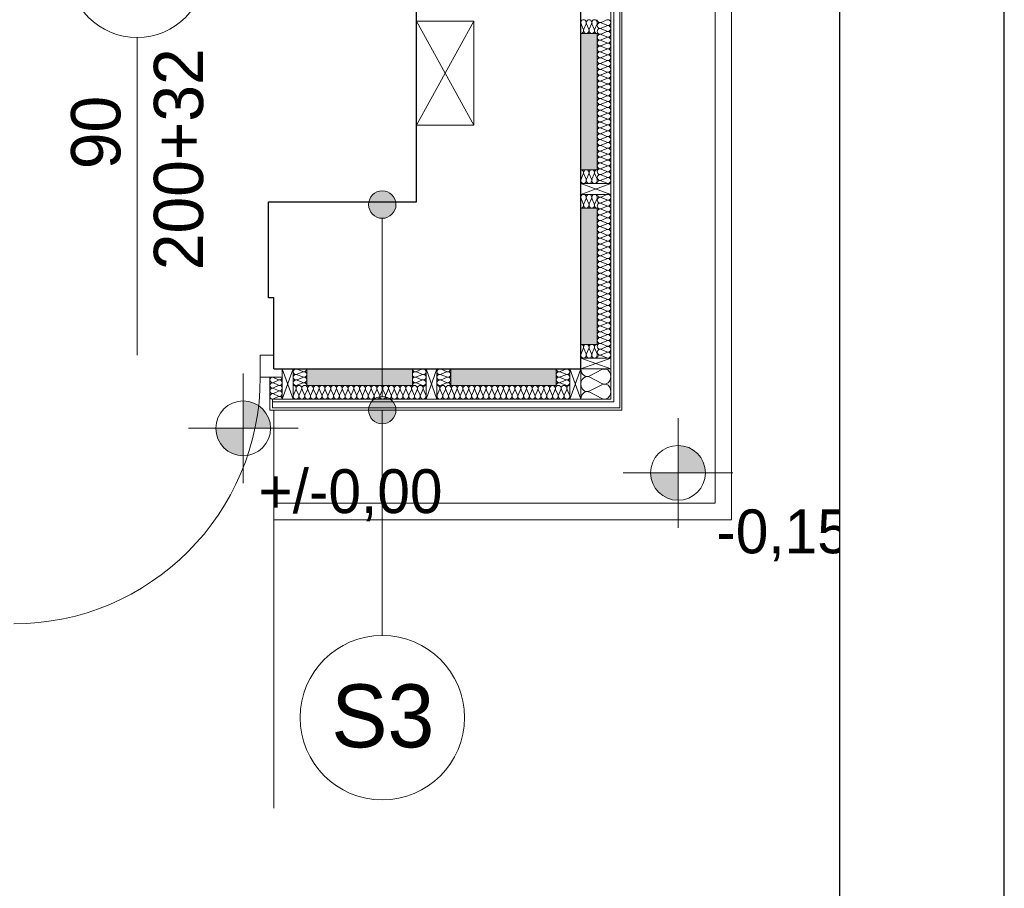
# Model space of a CAD drawing. Extents: x -515158 to -464725, y 20769 to 114053.
# Tile 28 of 69: x -474072 to -470477, y 30962 to 34133. Entities that reach past the tile are written whole.
import ezdxf

# ---------------------------------------------------------------- set-up
doc = ezdxf.new("R2010")
doc.units = 0
doc.header["$MEASUREMENT"] = 0
doc.set_wipeout_variables(frame=1)
for name, color, linetype, lineweight in [('#podkład', 252, 'Continuous', 9), ('Arch drzwi_Nr_Pióra__10', 252, 'Continuous', 18), ('Arch ocieplenie_Nr_Pióra__21', 252, 'Continuous', 9), ('Arch ocieplenie_Nr_Pióra__44', 252, 'Continuous', 9), ('Arch ocieplenie_Nr_Pióra__95', 252, 'Continuous', 13), ('Arch opisy_Nr_Pióra__1', 252, 'Continuous', 25), ('Arch opisy_Nr_Pióra__21', 252, 'Continuous', 9), ('Arch opisy_Nr_Pióra__9', 252, 'Continuous', 9), ('Arch stropy_Nr_Pióra__21', 252, 'Continuous', 9), ('Arch teren_Nr_Pióra__5', 252, 'Continuous', 13), ('Arch wykończenie_Nr_Pióra__9', 252, 'Continuous', 9), ('INSTALACJA IE_Nr_Pióra__88', 252, 'Continuous', 20), ('INWENT OPISY_Nr_Pióra__9', 252, 'Continuous', 9), ('INWENT RZĘDNE_Nr_Pióra__21', 252, 'Continuous', 9), ('INWENT.ŚCIANY_Nr_Pióra__1', 252, 'Continuous', 25)]:
    doc.layers.add(name, color=color, linetype=linetype, lineweight=lineweight)
doc.layers.add('_TABELA', color=7, linetype='Continuous')
doc.styles.add('GENERATED_STYLE_3', font='txt')
doc.styles.add('GENERATED_STYLE_6', font='txt')
doc.styles.add('GENERATED_STYLE_7', font='txt')

# ---------------------------------------------------------------- blocks, each defined once
blk = doc.blocks.new('parter')
at = {"layer": 'Arch opisy_Nr_Pióra__21', "linetype": 'Continuous'}
for points in [[(-472698, 33457.6), (-472701.8, 33476.8), (-472712.6, 33493), (-472728.9, 33503.8), (-472748, 33507.6), (-472767.1, 33503.8), (-472783.4, 33493), (-472794.2, 33476.8), (-472798, 33457.6), (-472794.2, 33438.5), (-472783.4, 33422.3), (-472767.1, 33411.4), (-472748, 33407.6), (-472728.9, 33411.4), (-472712.6, 33422.3), (-472701.8, 33438.5)], [(-472698, 32707.6), (-472701.8, 32726.8), (-472712.6, 32743), (-472728.9, 32753.8), (-472748, 32757.6), (-472767.1, 32753.8), (-472783.4, 32743), (-472794.2, 32726.8), (-472798, 32707.6), (-472794.2, 32688.5), (-472783.4, 32672.3), (-472767.1, 32661.4), (-472748, 32657.6), (-472728.9, 32661.4), (-472712.6, 32672.3), (-472701.8, 32688.5)]]:
    blk.add_hatch(color=252, dxfattribs=at).paths.add_polyline_path(points, flags=0)
at = {"layer": 'INWENT RZĘDNE_Nr_Pióra__21', "linetype": 'Continuous'}
for points in [[(-473255.6, 32641), (-473155.6, 32641), (-473163.2, 32679.3), (-473184.9, 32711.7), (-473217.3, 32733.4), (-473255.6, 32741)], [(-473255.6, 32641), (-473355.6, 32641), (-473348, 32602.7), (-473326.3, 32570.3), (-473293.9, 32548.6), (-473255.6, 32541)], [(-471668.5, 32478.3), (-471568.5, 32478.3), (-471576.1, 32516.6), (-471597.8, 32549.1), (-471630.2, 32570.7), (-471668.5, 32578.3)], [(-471668.5, 32478.3), (-471768.5, 32478.3), (-471760.9, 32440.1), (-471739.2, 32407.6), (-471706.7, 32386), (-471668.5, 32378.3)]]:
    blk.add_hatch(color=252, dxfattribs=at).paths.add_polyline_path(points, flags=0)
at = {"layer": 'Arch drzwi_Nr_Pióra__10', "color": 252, "linetype": 'Continuous'}
for p, q in [((-473193.3, 32907.6), (-473193.3, 32827.6)), ((-473143.3, 32907.6), (-473193.3, 32907.6)), ((-473113.3, 32857.6), (-473113.3, 32827.6)), ((-473193.3, 32827.6), (-473113.3, 32827.6))]:
    blk.add_line(p, q, dxfattribs=at)
blk.add_arc((-474093.3, 32827.6), 900, 270, 0, dxfattribs=at)
at = {"layer": 'Arch ocieplenie_Nr_Pióra__21', "color": 252, "linetype": 'Continuous'}
for p, q in [((-472023.3, 34082.6), (-471963.3, 34082.6)), ((-472023.3, 33585.1), (-472023.3, 34082.6)), ((-471963.3, 34082.6), (-471963.3, 33585.1)), ((-471963.3, 33585.1), (-472023.3, 33585.1)), ((-472023.3, 33445.1), (-471963.3, 33445.1)), ((-472023.3, 32947.6), (-472023.3, 33445.1)), ((-471963.3, 33445.1), (-471963.3, 32947.6)), ((-471963.3, 32947.6), (-472023.3, 32947.6)), ((-473023.3, 32857.6), (-473023.3, 32797.6)), ((-472638.3, 32857.6), (-473023.3, 32857.6)), ((-472638.3, 32797.6), (-472638.3, 32857.6)), ((-472498.3, 32857.6), (-472498.3, 32797.6)), ((-472113.3, 32857.6), (-472498.3, 32857.6)), ((-472113.3, 32797.6), (-472113.3, 32857.6)), ((-473023.3, 32797.6), (-472638.3, 32797.6)), ((-472498.3, 32797.6), (-472113.3, 32797.6))]:
    blk.add_line(p, q, dxfattribs=at)
at = {"layer": 'Arch ocieplenie_Nr_Pióra__44', "color": 252, "linetype": 'Continuous'}
for p, q in [((-472014.2, 34097.5), (-472022.5, 34117.7)), ((-472004.2, 34117.7), (-472012.5, 34097.5)), ((-471994.2, 34097.5), (-472002.5, 34117.7)), ((-471984.2, 34117.7), (-471992.5, 34097.5)), ((-471974.2, 34097.5), (-471982.5, 34117.7)), ((-471964.2, 34117.7), (-471972.5, 34097.5)), ((-471948.4, 34122.9), (-471928.2, 34131.7)), ((-471928.2, 34112.2), (-471948.4, 34121.1)), ((-471948.4, 34101.5), (-471928.2, 34110.4)), ((-471928.2, 34090.8), (-471948.4, 34099.7)), ((-471948.4, 34080.2), (-471928.2, 34089.1)), ((-471928.2, 34069.5), (-471948.4, 34078.4)), ((-471948.4, 34058.8), (-471928.2, 34067.7)), ((-471928.2, 34048.2), (-471948.4, 34057)), ((-471948.4, 34037.5), (-471928.2, 34046.4)), ((-471928.2, 34026.8), (-471948.4, 34035.7)), ((-471948.4, 34016.2), (-471928.2, 34025)), ((-471928.2, 34005.5), (-471948.4, 34014.4)), ((-471948.4, 33994.8), (-471928.2, 34003.7)), ((-471928.2, 33984.2), (-471948.4, 33993)), ((-471948.4, 33973.5), (-471928.2, 33982.4)), ((-471928.2, 33962.8), (-471948.4, 33971.7)), ((-471948.4, 33952.1), (-471928.2, 33961)), ((-471928.2, 33941.5), (-471948.4, 33950.4)), ((-471948.4, 33930.8), (-471928.2, 33939.7)), ((-471928.2, 33920.1), (-471948.4, 33929)), ((-471948.4, 33909.5), (-471928.2, 33918.3)), ((-471928.2, 33898.8), (-471948.4, 33907.7)), ((-471948.4, 33888.1), (-471928.2, 33897)), ((-471928.2, 33877.5), (-471948.4, 33886.3)), ((-471948.4, 33866.8), (-471928.2, 33875.7)), ((-471928.2, 33856.1), (-471948.4, 33865)), ((-471948.4, 33845.4), (-471928.2, 33854.3)), ((-471928.2, 33834.8), (-471948.4, 33843.7)), ((-471948.4, 33824.1), (-471928.2, 33833)), ((-471928.2, 33813.4), (-471948.4, 33822.3)), ((-471948.4, 33802.8), (-471928.2, 33811.6)), ((-471928.2, 33792.1), (-471948.4, 33801)), ((-471948.4, 33781.4), (-471928.2, 33790.3)), ((-471928.2, 33770.8), (-471948.4, 33779.6)), ((-471948.4, 33760.1), (-471928.2, 33769)), ((-471928.2, 33749.4), (-471948.4, 33758.3)), ((-471948.4, 33738.8), (-471928.2, 33747.6)), ((-471928.2, 33728.1), (-471948.4, 33737)), ((-471948.4, 33717.4), (-471928.2, 33726.3)), ((-471928.2, 33706.7), (-471948.4, 33715.6)), ((-471948.4, 33696.1), (-471928.2, 33704.9)), ((-471928.2, 33685.4), (-471948.4, 33694.3)), ((-471948.4, 33674.7), (-471928.2, 33683.6)), ((-471928.2, 33664.1), (-471948.4, 33672.9)), ((-471948.4, 33653.4), (-471928.2, 33662.3)), ((-471928.2, 33642.7), (-471948.4, 33651.6)), ((-471948.4, 33632.1), (-471928.2, 33640.9)), ((-471928.2, 33621.4), (-471948.4, 33630.3)), ((-471948.4, 33610.7), (-471928.2, 33619.6)), ((-471928.2, 33600), (-471948.4, 33608.9)), ((-471948.4, 33589.4), (-471928.2, 33598.3)), ((-471928.2, 33578.7), (-471948.4, 33587.6)), ((-471948.4, 33568), (-471928.2, 33576.9)), ((-472014.2, 33570.2), (-472022.5, 33550)), ((-472004.2, 33550), (-472012.5, 33570.2)), ((-471994.2, 33570.2), (-472002.5, 33550)), ((-471984.2, 33550), (-471992.5, 33570.2)), ((-471974.2, 33570.2), (-471982.5, 33550)), ((-471964.2, 33550), (-471972.5, 33570.2)), ((-471928.2, 33557.4), (-471948.4, 33566.2)), ((-471948.4, 33546.7), (-471928.2, 33555.6)), ((-471928.2, 33536), (-471948.4, 33544.9)), ((-472014.2, 33460), (-472022.5, 33480.2)), ((-472004.2, 33480.2), (-472012.5, 33460)), ((-471994.2, 33460), (-472002.5, 33480.2)), ((-471984.2, 33480.2), (-471992.5, 33460)), ((-471974.2, 33460), (-471982.5, 33480.2)), ((-471964.2, 33480.2), (-471972.5, 33460)), ((-471948.4, 33485.4), (-471928.2, 33494.2)), ((-471928.2, 33474.7), (-471948.4, 33483.6)), ((-471948.4, 33464), (-471928.2, 33472.9)), ((-471928.2, 33453.3), (-471948.4, 33462.2)), ((-471948.4, 33442.7), (-471928.2, 33451.6)), ((-471928.2, 33432), (-471948.4, 33440.9)), ((-471948.4, 33421.3), (-471928.2, 33430.2)), ((-471928.2, 33410.7), (-471948.4, 33419.5)), ((-471948.4, 33400), (-471928.2, 33408.9)), ((-471928.2, 33389.3), (-471948.4, 33398.2)), ((-471948.4, 33378.7), (-471928.2, 33387.5)), ((-471928.2, 33368), (-471948.4, 33376.9)), ((-471948.4, 33357.3), (-471928.2, 33366.2)), ((-471928.2, 33346.7), (-471948.4, 33355.5)), ((-471948.4, 33336), (-471928.2, 33344.9)), ((-471928.2, 33325.3), (-471948.4, 33334.2)), ((-471948.4, 33314.6), (-471928.2, 33323.5)), ((-471928.2, 33304), (-471948.4, 33312.9)), ((-471948.4, 33293.3), (-471928.2, 33302.2)), ((-471928.2, 33282.6), (-471948.4, 33291.5)), ((-471948.4, 33272), (-471928.2, 33280.8)), ((-471928.2, 33261.3), (-471948.4, 33270.2)), ((-471948.4, 33250.6), (-471928.2, 33259.5)), ((-471928.2, 33240), (-471948.4, 33248.8)), ((-471948.4, 33229.3), (-471928.2, 33238.2)), ((-471928.2, 33218.6), (-471948.4, 33227.5)), ((-471948.4, 33207.9), (-471928.2, 33216.8)), ((-471928.2, 33197.3), (-471948.4, 33206.2)), ((-471948.4, 33186.6), (-471928.2, 33195.5)), ((-471928.2, 33175.9), (-471948.4, 33184.8)), ((-471948.4, 33165.3), (-471928.2, 33174.1)), ((-471928.2, 33154.6), (-471948.4, 33163.5)), ((-471948.4, 33143.9), (-471928.2, 33152.8)), ((-471928.2, 33133.3), (-471948.4, 33142.1)), ((-471948.4, 33122.6), (-471928.2, 33131.5)), ((-471928.2, 33111.9), (-471948.4, 33120.8)), ((-471948.4, 33101.3), (-471928.2, 33110.1)), ((-471928.2, 33090.6), (-471948.4, 33099.5)), ((-471948.4, 33079.9), (-471928.2, 33088.8)), ((-471928.2, 33069.2), (-471948.4, 33078.1)), ((-471948.4, 33058.6), (-471928.2, 33067.4)), ((-471928.2, 33047.9), (-471948.4, 33056.8)), ((-471948.4, 33037.2), (-471928.2, 33046.1)), ((-471928.2, 33026.6), (-471948.4, 33035.4)), ((-471948.4, 33015.9), (-471928.2, 33024.8)), ((-471928.2, 33005.2), (-471948.4, 33014.1)), ((-471948.4, 32994.6), (-471928.2, 33003.4)), ((-471928.2, 32983.9), (-471948.4, 32992.8)), ((-471948.4, 32973.2), (-471928.2, 32982.1)), ((-471928.2, 32962.5), (-471948.4, 32971.4)), ((-471948.4, 32951.9), (-471928.2, 32960.8)), ((-472014.2, 32932.7), (-472022.5, 32912.5)), ((-472004.2, 32912.5), (-472012.5, 32932.7)), ((-471994.2, 32932.7), (-472002.5, 32912.5)), ((-471984.2, 32912.5), (-471992.5, 32932.7)), ((-471974.2, 32932.7), (-471982.5, 32912.5)), ((-471964.2, 32912.5), (-471972.5, 32932.7)), ((-471928.2, 32941.2), (-471948.4, 32950.1)), ((-471948.4, 32930.5), (-471928.2, 32939.4)), ((-471928.2, 32919.9), (-471948.4, 32928.7)), ((-471948.4, 32909.2), (-471928.2, 32918.1)), ((-471928.2, 32898.5), (-471948.4, 32907.4)), ((-473038.2, 32848.5), (-473058.4, 32856.8)), ((-472623.4, 32848.5), (-472603.2, 32856.8)), ((-472513.2, 32848.5), (-472533.4, 32856.8)), ((-472098.4, 32848.5), (-472078.2, 32856.8)), ((-471990.5, 32832.4), (-471946.1, 32855.3)), ((-473126.7, 32818.5), (-473144.9, 32826.8)), ((-473144.9, 32808.5), (-473126.7, 32816.8)), ((-473058.4, 32838.5), (-473038.2, 32846.8)), ((-473038.2, 32828.5), (-473058.4, 32836.8)), ((-473058.4, 32818.5), (-473038.2, 32826.8)), ((-473038.2, 32808.5), (-473058.4, 32816.8)), ((-472603.2, 32838.5), (-472623.4, 32846.8)), ((-472623.4, 32828.5), (-472603.2, 32836.8)), ((-472603.2, 32818.5), (-472623.4, 32826.8)), ((-472623.4, 32808.5), (-472603.2, 32816.8)), ((-472533.4, 32838.5), (-472513.2, 32846.8)), ((-472513.2, 32828.5), (-472533.4, 32836.8)), ((-472533.4, 32818.5), (-472513.2, 32826.8)), ((-472513.2, 32808.5), (-472533.4, 32816.8)), ((-472078.2, 32838.5), (-472098.4, 32846.8)), ((-472098.4, 32828.5), (-472078.2, 32836.8)), ((-472078.2, 32818.5), (-472098.4, 32826.8)), ((-472098.4, 32808.5), (-472078.2, 32816.8)), ((-471946.1, 32804.9), (-471990.5, 32827.8)), ((-473126.7, 32798.5), (-473144.9, 32806.8)), ((-473144.9, 32788.5), (-473126.7, 32796.8)), ((-473126.7, 32778.5), (-473144.9, 32786.8)), ((-473063.7, 32782.7), (-473072.4, 32762.5)), ((-473053.1, 32762.5), (-473061.9, 32782.7)), ((-473058.4, 32798.5), (-473038.2, 32806.8)), ((-473042.6, 32782.7), (-473051.4, 32762.5)), ((-473032, 32762.5), (-473040.8, 32782.7)), ((-473021.5, 32782.7), (-473030.3, 32762.5)), ((-473010.9, 32762.5), (-473019.7, 32782.7)), ((-473000.4, 32782.7), (-473009.2, 32762.5)), ((-472989.9, 32762.5), (-472998.6, 32782.7)), ((-472979.3, 32782.7), (-472988.1, 32762.5)), ((-472968.8, 32762.5), (-472977.5, 32782.7)), ((-472958.2, 32782.7), (-472967, 32762.5)), ((-472947.7, 32762.5), (-472956.5, 32782.7)), ((-472937.1, 32782.7), (-472945.9, 32762.5)), ((-472926.6, 32762.5), (-472935.4, 32782.7)), ((-472916.1, 32782.7), (-472924.8, 32762.5)), ((-472905.5, 32762.5), (-472914.3, 32782.7)), ((-472895, 32782.7), (-472903.7, 32762.5)), ((-472884.4, 32762.5), (-472893.2, 32782.7)), ((-472873.9, 32782.7), (-472882.7, 32762.5)), ((-472863.3, 32762.5), (-472872.1, 32782.7)), ((-472852.8, 32782.7), (-472861.6, 32762.5)), ((-472842.3, 32762.5), (-472851, 32782.7)), ((-472831.7, 32782.7), (-472840.5, 32762.5)), ((-472821.2, 32762.5), (-472829.9, 32782.7)), ((-472810.6, 32782.7), (-472819.4, 32762.5)), ((-472800.1, 32762.5), (-472808.9, 32782.7)), ((-472789.5, 32782.7), (-472798.3, 32762.5)), ((-472779, 32762.5), (-472787.8, 32782.7)), ((-472768.4, 32782.7), (-472777.2, 32762.5)), ((-472757.9, 32762.5), (-472766.7, 32782.7)), ((-472747.4, 32782.7), (-472756.1, 32762.5)), ((-472736.8, 32762.5), (-472745.6, 32782.7)), ((-472726.3, 32782.7), (-472735, 32762.5)), ((-472715.7, 32762.5), (-472724.5, 32782.7)), ((-472705.2, 32782.7), (-472714, 32762.5)), ((-472694.6, 32762.5), (-472703.4, 32782.7)), ((-472684.1, 32782.7), (-472692.9, 32762.5)), ((-472673.6, 32762.5), (-472682.3, 32782.7)), ((-472663, 32782.7), (-472671.8, 32762.5)), ((-472652.5, 32762.5), (-472661.2, 32782.7)), ((-472641.9, 32782.7), (-472650.7, 32762.5)), ((-472631.4, 32762.5), (-472640.2, 32782.7)), ((-472620.8, 32782.7), (-472629.6, 32762.5)), ((-472603.2, 32798.5), (-472623.4, 32806.8)), ((-472610.3, 32762.5), (-472619.1, 32782.7)), ((-472599.8, 32782.7), (-472608.5, 32762.5)), ((-472589.2, 32762.5), (-472598, 32782.7)), ((-472538.7, 32782.7), (-472547.4, 32762.5)), ((-472528.1, 32762.5), (-472536.9, 32782.7)), ((-472533.4, 32798.5), (-472513.2, 32806.8)), ((-472517.6, 32782.7), (-472526.4, 32762.5)), ((-472507, 32762.5), (-472515.8, 32782.7)), ((-472496.5, 32782.7), (-472505.3, 32762.5)), ((-472485.9, 32762.5), (-472494.7, 32782.7)), ((-472475.4, 32782.7), (-472484.2, 32762.5)), ((-472464.9, 32762.5), (-472473.6, 32782.7)), ((-472454.3, 32782.7), (-472463.1, 32762.5)), ((-472443.8, 32762.5), (-472452.5, 32782.7)), ((-472433.2, 32782.7), (-472442, 32762.5)), ((-472422.7, 32762.5), (-472431.5, 32782.7)), ((-472412.1, 32782.7), (-472420.9, 32762.5)), ((-472401.6, 32762.5), (-472410.4, 32782.7)), ((-472391.1, 32782.7), (-472399.8, 32762.5)), ((-472380.5, 32762.5), (-472389.3, 32782.7)), ((-472370, 32782.7), (-472378.7, 32762.5)), ((-472359.4, 32762.5), (-472368.2, 32782.7)), ((-472348.9, 32782.7), (-472357.7, 32762.5)), ((-472338.3, 32762.5), (-472347.1, 32782.7)), ((-472327.8, 32782.7), (-472336.6, 32762.5)), ((-472317.3, 32762.5), (-472326, 32782.7)), ((-472306.7, 32782.7), (-472315.5, 32762.5)), ((-472296.2, 32762.5), (-472304.9, 32782.7)), ((-472285.6, 32782.7), (-472294.4, 32762.5)), ((-472275.1, 32762.5), (-472283.9, 32782.7)), ((-472264.5, 32782.7), (-472273.3, 32762.5)), ((-472254, 32762.5), (-472262.8, 32782.7)), ((-472243.4, 32782.7), (-472252.2, 32762.5)), ((-472232.9, 32762.5), (-472241.7, 32782.7)), ((-472222.4, 32782.7), (-472231.1, 32762.5)), ((-472211.8, 32762.5), (-472220.6, 32782.7)), ((-472201.3, 32782.7), (-472210, 32762.5)), ((-472190.7, 32762.5), (-472199.5, 32782.7)), ((-472180.2, 32782.7), (-472189, 32762.5)), ((-472169.6, 32762.5), (-472178.4, 32782.7)), ((-472159.1, 32782.7), (-472167.9, 32762.5)), ((-472148.6, 32762.5), (-472157.3, 32782.7)), ((-472138, 32782.7), (-472146.8, 32762.5)), ((-472127.5, 32762.5), (-472136.2, 32782.7)), ((-472116.9, 32782.7), (-472125.7, 32762.5)), ((-472106.4, 32762.5), (-472115.2, 32782.7)), ((-472095.8, 32782.7), (-472104.6, 32762.5)), ((-472078.2, 32798.5), (-472098.4, 32806.8)), ((-472085.3, 32762.5), (-472094.1, 32782.7)), ((-472074.8, 32782.7), (-472083.5, 32762.5)), ((-472064.2, 32762.5), (-472073, 32782.7)), ((-471990.5, 32777.4), (-471946.1, 32800.3)), ((-473144.9, 32768.5), (-473126.7, 32776.8)), ((-473126.7, 32758.5), (-473144.9, 32766.8)), ((-473144.9, 32748.5), (-473126.7, 32756.8)), ((-471946.1, 32749.9), (-471990.5, 32772.8))]:
    blk.add_line(p, q, dxfattribs=at)
for centre, major_axis, ratio, start_param, end_param in [((-472013.3, 34122), (0, -10.6), 0.940381, 1.158003, 5.125183), ((-471993.3, 34122), (0, -10.6), 0.940381, 1.158003, 5.125183), ((-471973.3, 34122), (0, -10.6), 0.940381, 1.158003, 5.125183), ((-471952.7, 34111.3), (0, 10.7), 0.996671, 5.870392, 9.837571), ((-471952.7, 34132.6), (0, 10.7), 0.996671, 1.570796, 3.554385), ((-471924, 34122), (0, 10.7), 0.996671, 2.728799, 6.695979), ((-471924, 34100.6), (0, 10.7), 0.996671, 2.728799, 6.695979), ((-472023.3, 34093.3), (0, -10.6), 0.940381, 6.283185, 8.266774), ((-472003.3, 34093.3), (0, -10.6), 0.940381, 4.299595, 8.266774), ((-471983.3, 34093.3), (0, -10.6), 0.940381, 4.299595, 8.266774), ((-471963.3, 34093.3), (0, -10.6), 0.940381, 4.299596, 6.283185), ((-471952.7, 34090), (0, 10.7), 0.996671, 5.870392, 9.837571), ((-471952.7, 34068.6), (0, 10.7), 0.996671, 5.870392, 9.837571), ((-471924, 34079.3), (0, 10.7), 0.996671, 2.728799, 6.695979), ((-471952.7, 34047.3), (0, 10.7), 0.996671, 5.870392, 9.837571), ((-471952.7, 34025.9), (0, 10.7), 0.996671, 5.870392, 9.837571), ((-471924, 34057.9), (0, 10.7), 0.996671, 2.728799, 6.695979), ((-471924, 34036.6), (0, 10.7), 0.996671, 2.728799, 6.695979), ((-471952.7, 34004.6), (0, 10.7), 0.996671, 5.870392, 9.837571), ((-471924, 34015.3), (0, 10.7), 0.996671, 2.728799, 6.695979), ((-471924, 33993.9), (0, 10.7), 0.996671, 2.728799, 6.695979), ((-471952.7, 33983.3), (0, 10.7), 0.996671, 5.870392, 9.837571), ((-471952.7, 33961.9), (0, 10.7), 0.996671, 5.870392, 9.837571), ((-471924, 33972.6), (0, 10.7), 0.996671, 2.728799, 6.695979), ((-471952.7, 33940.6), (0, 10.7), 0.996671, 5.870392, 9.837571), ((-471952.7, 33919.2), (0, 10.7), 0.996671, 5.870392, 9.837571), ((-471924, 33951.2), (0, 10.7), 0.996671, 2.728799, 6.695979), ((-471924, 33929.9), (0, 10.7), 0.996671, 2.728799, 6.695979), ((-471952.7, 33897.9), (0, 10.7), 0.996671, 5.870392, 9.837571), ((-471924, 33908.6), (0, 10.7), 0.996671, 2.728799, 6.695979), ((-471924, 33887.2), (0, 10.7), 0.996671, 2.728799, 6.695979), ((-471952.7, 33876.6), (0, 10.7), 0.996671, 5.870392, 9.837571), ((-471952.7, 33855.2), (0, 10.7), 0.996671, 5.870392, 9.837571), ((-471924, 33865.9), (0, 10.7), 0.996671, 2.728799, 6.695979), ((-471952.7, 33833.9), (0, 10.7), 0.996671, 5.870392, 9.837571), ((-471952.7, 33812.5), (0, 10.7), 0.996671, 5.870392, 9.837571), ((-471924, 33844.6), (0, 10.7), 0.996671, 2.728799, 6.695979), ((-471924, 33823.2), (0, 10.7), 0.996671, 2.728799, 6.695979), ((-471952.7, 33791.2), (0, 10.7), 0.996671, 5.870392, 9.837571), ((-471924, 33801.9), (0, 10.7), 0.996671, 2.728799, 6.695979), ((-471924, 33780.5), (0, 10.7), 0.996671, 2.728799, 6.695979), ((-471952.7, 33769.9), (0, 10.7), 0.996671, 5.870392, 9.837571), ((-471952.7, 33748.5), (0, 10.7), 0.996671, 5.870392, 9.837571), ((-471924, 33759.2), (0, 10.7), 0.996671, 2.728799, 6.695979), ((-471952.7, 33727.2), (0, 10.7), 0.996671, 5.870392, 9.837571), ((-471952.7, 33705.8), (0, 10.7), 0.996671, 5.870392, 9.837571), ((-471924, 33737.9), (0, 10.7), 0.996671, 2.728799, 6.695979), ((-471924, 33716.5), (0, 10.7), 0.996671, 2.728799, 6.695979), ((-471952.7, 33684.5), (0, 10.7), 0.996671, 5.870392, 9.837571), ((-471924, 33695.2), (0, 10.7), 0.996671, 2.728799, 6.695979), ((-471924, 33673.8), (0, 10.7), 0.996671, 2.728799, 6.695979), ((-471952.7, 33663.2), (0, 10.7), 0.996671, 5.870392, 9.837571), ((-471952.7, 33641.8), (0, 10.7), 0.996671, 5.870392, 9.837571), ((-471924, 33652.5), (0, 10.7), 0.996671, 2.728799, 6.695979), ((-471924, 33631.2), (0, 10.7), 0.996671, 2.728799, 6.695979), ((-471952.7, 33620.5), (0, 10.7), 0.996671, 5.870392, 9.837571), ((-471952.7, 33599.1), (0, 10.7), 0.996671, 5.870392, 9.837571), ((-471924, 33609.8), (0, 10.7), 0.996671, 2.728799, 6.695979), ((-472023.3, 33574.5), (0, -10.6), 0.940381, 1.158004, 3.141593), ((-472003.3, 33574.5), (0, -10.6), 0.940381, 1.158004, 5.125183), ((-471983.3, 33574.5), (0, -10.6), 0.940381, 1.158004, 5.125183), ((-471963.3, 33574.5), (0, -10.6), 0.940381, 3.141593, 5.125182), ((-471952.7, 33577.8), (0, 10.7), 0.996671, 5.870392, 9.837571), ((-471924, 33588.5), (0, 10.7), 0.996671, 2.728799, 6.695979), ((-471924, 33567.1), (0, 10.7), 0.996671, 2.728799, 6.695979), ((-472013.3, 33545.8), (0, -10.6), 0.940381, 4.299595, 8.266775), ((-471993.3, 33545.8), (0, -10.6), 0.940381, 4.299595, 8.266775), ((-471973.3, 33545.8), (0, -10.6), 0.940381, 4.299595, 8.266775), ((-471952.7, 33556.5), (0, 10.7), 0.996671, 5.870392, 9.837571), ((-471952.7, 33535.1), (0, 10.7), 0.996671, 5.870392, 7.853982), ((-471924, 33545.8), (0, 10.7), 0.996671, 2.728799, 6.695979), ((-472013.3, 33484.5), (0, -10.6), 0.940381, 1.158003, 5.125183), ((-471993.3, 33484.5), (0, -10.6), 0.940381, 1.158003, 5.125183), ((-471973.3, 33484.5), (0, -10.6), 0.940381, 1.158003, 5.125183), ((-471952.7, 33473.8), (0, 10.7), 0.996671, 5.870392, 9.837571), ((-471952.7, 33452.5), (0, 10.7), 0.996671, 5.870392, 9.837571), ((-471952.7, 33495.1), (0, 10.7), 0.996671, 1.570796, 3.554385), ((-471924, 33484.5), (0, 10.7), 0.996671, 2.728799, 6.695979), ((-471924, 33463.1), (0, 10.7), 0.996671, 2.728799, 6.695979), ((-472023.3, 33455.8), (0, -10.6), 0.940381, 6.283185, 8.266774), ((-472003.3, 33455.8), (0, -10.6), 0.940381, 4.299595, 8.266774), ((-471983.3, 33455.8), (0, -10.6), 0.940381, 4.299595, 8.266774), ((-471963.3, 33455.8), (0, -10.6), 0.940381, 4.299596, 6.283185), ((-471952.7, 33431.1), (0, 10.7), 0.996671, 5.870392, 9.837571), ((-471924, 33441.8), (0, 10.7), 0.996671, 2.728799, 6.695979), ((-471924, 33420.4), (0, 10.7), 0.996671, 2.728799, 6.695979), ((-471952.7, 33409.8), (0, 10.7), 0.996671, 5.870392, 9.837571), ((-471952.7, 33388.4), (0, 10.7), 0.996671, 5.870392, 9.837571), ((-471924, 33399.1), (0, 10.7), 0.996671, 2.728799, 6.695979), ((-471952.7, 33367.1), (0, 10.7), 0.996671, 5.870392, 9.837571), ((-471952.7, 33345.8), (0, 10.7), 0.996671, 5.870392, 9.837571), ((-471924, 33377.8), (0, 10.7), 0.996671, 2.728799, 6.695979), ((-471924, 33356.4), (0, 10.7), 0.996671, 2.728799, 6.695979), ((-471952.7, 33324.4), (0, 10.7), 0.996671, 5.870392, 9.837571), ((-471924, 33335.1), (0, 10.7), 0.996671, 2.728799, 6.695979), ((-471924, 33313.7), (0, 10.7), 0.996671, 2.728799, 6.695979), ((-471952.7, 33303.1), (0, 10.7), 0.996671, 5.870392, 9.837571), ((-471952.7, 33281.7), (0, 10.7), 0.996671, 5.870392, 9.837571), ((-471924, 33292.4), (0, 10.7), 0.996671, 2.728799, 6.695979), ((-471952.7, 33260.4), (0, 10.7), 0.996671, 5.870392, 9.837571), ((-471952.7, 33239.1), (0, 10.7), 0.996671, 5.870392, 9.837571), ((-471924, 33271.1), (0, 10.7), 0.996671, 2.728799, 6.695979), ((-471924, 33249.7), (0, 10.7), 0.996671, 2.728799, 6.695979), ((-471952.7, 33217.7), (0, 10.7), 0.996671, 5.870392, 9.837571), ((-471924, 33228.4), (0, 10.7), 0.996671, 2.728799, 6.695979), ((-471924, 33207.1), (0, 10.7), 0.996671, 2.728799, 6.695979), ((-471952.7, 33196.4), (0, 10.7), 0.996671, 5.870392, 9.837571), ((-471952.7, 33175), (0, 10.7), 0.996671, 5.870392, 9.837571), ((-471924, 33185.7), (0, 10.7), 0.996671, 2.728799, 6.695979), ((-471924, 33164.4), (0, 10.7), 0.996671, 2.728799, 6.695979), ((-471952.7, 33153.7), (0, 10.7), 0.996671, 5.870392, 9.837571), ((-471952.7, 33132.4), (0, 10.7), 0.996671, 5.870392, 9.837571), ((-471924, 33143), (0, 10.7), 0.996671, 2.728799, 6.695979), ((-471952.7, 33111), (0, 10.7), 0.996671, 5.870392, 9.837571), ((-471924, 33121.7), (0, 10.7), 0.996671, 2.728799, 6.695979), ((-471924, 33100.4), (0, 10.7), 0.996671, 2.728799, 6.695979), ((-471952.7, 33089.7), (0, 10.7), 0.996671, 5.870392, 9.837571), ((-471952.7, 33068.3), (0, 10.7), 0.996671, 5.870392, 9.837571), ((-471924, 33079), (0, 10.7), 0.996671, 2.728799, 6.695979), ((-471924, 33057.7), (0, 10.7), 0.996671, 2.728799, 6.695979), ((-471952.7, 33047), (0, 10.7), 0.996671, 5.870392, 9.837571), ((-471952.7, 33025.7), (0, 10.7), 0.996671, 5.870392, 9.837571), ((-471924, 33036.3), (0, 10.7), 0.996671, 2.728799, 6.695979), ((-471952.7, 33004.3), (0, 10.7), 0.996671, 5.870392, 9.837571), ((-471924, 33015), (0, 10.7), 0.996671, 2.728799, 6.695979), ((-471924, 32993.7), (0, 10.7), 0.996671, 2.728799, 6.695979), ((-471952.7, 32983), (0, 10.7), 0.996671, 5.870392, 9.837571), ((-471952.7, 32961.6), (0, 10.7), 0.996671, 5.870392, 9.837571), ((-471924, 32972.3), (0, 10.7), 0.996671, 2.728799, 6.695979), ((-471924, 32951), (0, 10.7), 0.996671, 2.728799, 6.695979), ((-472023.3, 32937), (0, -10.6), 0.940381, 1.158004, 3.141593), ((-472003.3, 32937), (0, -10.6), 0.940381, 1.158004, 5.125183), ((-471983.3, 32937), (0, -10.6), 0.940381, 1.158004, 5.125183), ((-471963.3, 32937), (0, -10.6), 0.940381, 3.141593, 5.125182), ((-471952.7, 32940.3), (0, 10.7), 0.996671, 5.870392, 9.837571), ((-471952.7, 32919), (0, 10.7), 0.996671, 5.870392, 9.837571), ((-471924, 32929.6), (0, 10.7), 0.996671, 2.728799, 6.695979), ((-472013.3, 32908.3), (0, -10.6), 0.940381, 4.299595, 8.266775), ((-471993.3, 32908.3), (0, -10.6), 0.940381, 4.299595, 8.266775), ((-471973.3, 32908.3), (0, -10.6), 0.940381, 4.299595, 8.266775), ((-471952.7, 32897.6), (0, 10.7), 0.996671, 5.870392, 7.853982), ((-471924, 32908.3), (0, 10.7), 0.996671, 2.728799, 6.695979), ((-473062.7, 32847.6), (-10.6, 0), 0.940381, 4.299595, 8.266775), ((-473034, 32857.6), (-10.6, 0), 0.940381, 1.158004, 3.141593), ((-472627.7, 32857.6), (-10.6, 0), 0.940381, 6.283185, 8.266774), ((-472599, 32847.6), (-10.6, 0), 0.940381, 1.158003, 5.125183), ((-472537.7, 32847.6), (-10.6, 0), 0.940381, 4.299595, 8.266775), ((-472509, 32857.6), (-10.6, 0), 0.940381, 1.158004, 3.141593), ((-472102.7, 32857.6), (-10.6, 0), 0.940381, 6.283185, 8.266774), ((-472074, 32847.6), (-10.6, 0), 0.940381, 1.158003, 5.125183), ((-471999.9, 32857.6), (0, 27.5), 0.850709, 1.570796, 3.554385), ((-471936.7, 32830.1), (0, 27.5), 0.850709, 2.728799, 6.695979), ((-473148.8, 32817.6), (0, 10), 0.957055, 5.870392, 9.837571), ((-473122.9, 32827.6), (0, 10), 0.957055, 2.7288, 4.712389), ((-473122.9, 32807.6), (0, 10), 0.957055, 2.7288, 6.695979), ((-473062.7, 32827.6), (-10.6, 0), 0.940381, 4.299595, 8.266775), ((-473062.7, 32807.6), (-10.6, 0), 0.940381, 4.299595, 8.266775), ((-473034, 32837.6), (-10.6, 0), 0.940381, 1.158004, 5.125183), ((-473034, 32817.6), (-10.6, 0), 0.940381, 1.158004, 5.125183), ((-472627.7, 32837.6), (-10.6, 0), 0.940381, 4.299595, 8.266774), ((-472627.7, 32817.6), (-10.6, 0), 0.940381, 4.299595, 8.266774), ((-472599, 32827.6), (-10.6, 0), 0.940381, 1.158003, 5.125183), ((-472599, 32807.6), (-10.6, 0), 0.940381, 1.158003, 5.125183), ((-472537.7, 32827.6), (-10.6, 0), 0.940381, 4.299595, 8.266775), ((-472537.7, 32807.6), (-10.6, 0), 0.940381, 4.299595, 8.266775), ((-472509, 32837.6), (-10.6, 0), 0.940381, 1.158004, 5.125183), ((-472509, 32817.6), (-10.6, 0), 0.940381, 1.158004, 5.125183), ((-472102.7, 32837.6), (-10.6, 0), 0.940381, 4.299595, 8.266774), ((-472102.7, 32817.6), (-10.6, 0), 0.940381, 4.299595, 8.266774), ((-472074, 32827.6), (-10.6, 0), 0.940381, 1.158003, 5.125183), ((-472074, 32807.6), (-10.6, 0), 0.940381, 1.158003, 5.125183), ((-471999.9, 32802.6), (0, 27.5), 0.850709, 5.870392, 9.837571), ((-473148.8, 32797.6), (0, 10), 0.957055, 5.870392, 9.837571), ((-473148.8, 32777.6), (0, 10), 0.957055, 5.870392, 9.837571), ((-473122.9, 32787.6), (0, 10), 0.957055, 2.7288, 6.695979), ((-473073.3, 32787), (0, -10.6), 0.991476, 1.158004, 3.141593), ((-473052.2, 32787), (0, -10.6), 0.991476, 1.158004, 5.125183), ((-473031.2, 32787), (0, -10.6), 0.991476, 1.158004, 5.125183), ((-473034, 32797.6), (-10.6, 0), 0.940381, 3.141593, 5.125182), ((-473010.1, 32787), (0, -10.6), 0.991476, 1.158004, 5.125183), ((-472989, 32787), (0, -10.6), 0.991476, 1.158004, 5.125183), ((-472967.9, 32787), (0, -10.6), 0.991476, 1.158004, 5.125183), ((-472946.8, 32787), (0, -10.6), 0.991476, 1.158004, 5.125183), ((-472925.7, 32787), (0, -10.6), 0.991476, 1.158004, 5.125183), ((-472904.6, 32787), (0, -10.6), 0.991476, 1.158004, 5.125183), ((-472883.5, 32787), (0, -10.6), 0.991476, 1.158004, 5.125183), ((-472862.5, 32787), (0, -10.6), 0.991476, 1.158004, 5.125183), ((-472841.4, 32787), (0, -10.6), 0.991476, 1.158004, 5.125183), ((-472820.3, 32787), (0, -10.6), 0.991476, 1.158004, 5.125183), ((-472799.2, 32787), (0, -10.6), 0.991476, 1.158004, 5.125183), ((-472778.1, 32787), (0, -10.6), 0.991476, 1.158004, 5.125183), ((-472757, 32787), (0, -10.6), 0.991476, 1.158004, 5.125183), ((-472735.9, 32787), (0, -10.6), 0.991476, 1.158004, 5.125183), ((-472714.8, 32787), (0, -10.6), 0.991476, 1.158004, 5.125183), ((-472693.8, 32787), (0, -10.6), 0.991476, 1.158004, 5.125183), ((-472672.7, 32787), (0, -10.6), 0.991476, 1.158004, 5.125183), ((-472651.6, 32787), (0, -10.6), 0.991476, 1.158004, 5.125183), ((-472630.5, 32787), (0, -10.6), 0.991476, 1.158004, 5.125183), ((-472627.7, 32797.6), (-10.6, 0), 0.940381, 4.299596, 6.283185), ((-472609.4, 32787), (0, -10.6), 0.991476, 1.158004, 5.125183), ((-472588.3, 32787), (0, -10.6), 0.991476, 3.141593, 5.125182), ((-472548.3, 32787), (0, -10.6), 0.991476, 1.158004, 3.141593), ((-472527.2, 32787), (0, -10.6), 0.991476, 1.158004, 5.125183), ((-472506.2, 32787), (0, -10.6), 0.991476, 1.158004, 5.125183), ((-472509, 32797.6), (-10.6, 0), 0.940381, 3.141593, 5.125182), ((-472485.1, 32787), (0, -10.6), 0.991476, 1.158004, 5.125183), ((-472464, 32787), (0, -10.6), 0.991476, 1.158004, 5.125183), ((-472442.9, 32787), (0, -10.6), 0.991476, 1.158004, 5.125183), ((-472421.8, 32787), (0, -10.6), 0.991476, 1.158004, 5.125183), ((-472400.7, 32787), (0, -10.6), 0.991476, 1.158004, 5.125183), ((-472379.6, 32787), (0, -10.6), 0.991476, 1.158004, 5.125183), ((-472358.5, 32787), (0, -10.6), 0.991476, 1.158004, 5.125183), ((-472337.5, 32787), (0, -10.6), 0.991476, 1.158004, 5.125183), ((-472316.4, 32787), (0, -10.6), 0.991476, 1.158004, 5.125183), ((-472295.3, 32787), (0, -10.6), 0.991476, 1.158004, 5.125183), ((-472274.2, 32787), (0, -10.6), 0.991476, 1.158004, 5.125183), ((-472253.1, 32787), (0, -10.6), 0.991476, 1.158004, 5.125183), ((-472232, 32787), (0, -10.6), 0.991476, 1.158004, 5.125183), ((-472210.9, 32787), (0, -10.6), 0.991476, 1.158004, 5.125183), ((-472189.8, 32787), (0, -10.6), 0.991476, 1.158004, 5.125183), ((-472168.8, 32787), (0, -10.6), 0.991476, 1.158004, 5.125183), ((-472147.7, 32787), (0, -10.6), 0.991476, 1.158004, 5.125183), ((-472126.6, 32787), (0, -10.6), 0.991476, 1.158004, 5.125183), ((-472105.5, 32787), (0, -10.6), 0.991476, 1.158004, 5.125183), ((-472102.7, 32797.6), (-10.6, 0), 0.940381, 4.299596, 6.283185), ((-472084.4, 32787), (0, -10.6), 0.991476, 1.158004, 5.125183), ((-472063.3, 32787), (0, -10.6), 0.991476, 3.141593, 5.125182), ((-471936.7, 32775.1), (0, 27.5), 0.850709, 2.728799, 6.695979), ((-473148.8, 32757.6), (0, 10), 0.957055, 5.870392, 9.837571), ((-473122.9, 32767.6), (0, 10), 0.957055, 2.7288, 6.695979), ((-473122.9, 32747.6), (0, 10), 0.957055, 4.712389, 6.695979), ((-473062.8, 32758.3), (0, -10.6), 0.991476, 4.299595, 8.266775), ((-473041.7, 32758.3), (0, -10.6), 0.991476, 4.299595, 8.266775), ((-473020.6, 32758.3), (0, -10.6), 0.991476, 4.299595, 8.266775), ((-472999.5, 32758.3), (0, -10.6), 0.991476, 4.299595, 8.266775), ((-472978.4, 32758.3), (0, -10.6), 0.991476, 4.299595, 8.266775), ((-472957.3, 32758.3), (0, -10.6), 0.991476, 4.299595, 8.266775), ((-472936.3, 32758.3), (0, -10.6), 0.991476, 4.299595, 8.266775), ((-472915.2, 32758.3), (0, -10.6), 0.991476, 4.299595, 8.266775), ((-472894.1, 32758.3), (0, -10.6), 0.991476, 4.299595, 8.266775), ((-472873, 32758.3), (0, -10.6), 0.991476, 4.299595, 8.266775), ((-472851.9, 32758.3), (0, -10.6), 0.991476, 4.299595, 8.266775), ((-472830.8, 32758.3), (0, -10.6), 0.991476, 4.299595, 8.266775), ((-472809.7, 32758.3), (0, -10.6), 0.991476, 4.299595, 8.266775), ((-472788.7, 32758.3), (0, -10.6), 0.991476, 4.299595, 8.266775), ((-472767.6, 32758.3), (0, -10.6), 0.991476, 4.299595, 8.266775), ((-472746.5, 32758.3), (0, -10.6), 0.991476, 4.299595, 8.266775), ((-472725.4, 32758.3), (0, -10.6), 0.991476, 4.299595, 8.266775), ((-472704.3, 32758.3), (0, -10.6), 0.991476, 4.299595, 8.266775), ((-472683.2, 32758.3), (0, -10.6), 0.991476, 4.299595, 8.266775), ((-472662.1, 32758.3), (0, -10.6), 0.991476, 4.299595, 8.266775), ((-472641, 32758.3), (0, -10.6), 0.991476, 4.299595, 8.266775), ((-472620, 32758.3), (0, -10.6), 0.991476, 4.299595, 8.266775), ((-472598.9, 32758.3), (0, -10.6), 0.991476, 4.299595, 8.266775), ((-472537.8, 32758.3), (0, -10.6), 0.991476, 4.299595, 8.266775), ((-472516.7, 32758.3), (0, -10.6), 0.991476, 4.299595, 8.266775), ((-472495.6, 32758.3), (0, -10.6), 0.991476, 4.299595, 8.266775), ((-472474.5, 32758.3), (0, -10.6), 0.991476, 4.299595, 8.266775), ((-472453.4, 32758.3), (0, -10.6), 0.991476, 4.299595, 8.266775), ((-472432.3, 32758.3), (0, -10.6), 0.991476, 4.299595, 8.266775), ((-472411.3, 32758.3), (0, -10.6), 0.991476, 4.299595, 8.266775), ((-472390.2, 32758.3), (0, -10.6), 0.991476, 4.299595, 8.266775), ((-472369.1, 32758.3), (0, -10.6), 0.991476, 4.299595, 8.266775), ((-472348, 32758.3), (0, -10.6), 0.991476, 4.299595, 8.266775), ((-472326.9, 32758.3), (0, -10.6), 0.991476, 4.299595, 8.266775), ((-472305.8, 32758.3), (0, -10.6), 0.991476, 4.299595, 8.266775), ((-472284.7, 32758.3), (0, -10.6), 0.991476, 4.299595, 8.266775), ((-472263.7, 32758.3), (0, -10.6), 0.991476, 4.299595, 8.266775), ((-472242.6, 32758.3), (0, -10.6), 0.991476, 4.299595, 8.266775), ((-472221.5, 32758.3), (0, -10.6), 0.991476, 4.299595, 8.266775), ((-472200.4, 32758.3), (0, -10.6), 0.991476, 4.299595, 8.266775), ((-472179.3, 32758.3), (0, -10.6), 0.991476, 4.299595, 8.266775), ((-472158.2, 32758.3), (0, -10.6), 0.991476, 4.299595, 8.266775), ((-472137.1, 32758.3), (0, -10.6), 0.991476, 4.299595, 8.266775), ((-472116, 32758.3), (0, -10.6), 0.991476, 4.299595, 8.266775), ((-472095, 32758.3), (0, -10.6), 0.991476, 4.299595, 8.266775), ((-472073.9, 32758.3), (0, -10.6), 0.991476, 4.299595, 8.266775), ((-471999.9, 32747.6), (0, 27.5), 0.850709, 5.870392, 7.853982)]:
    blk.add_ellipse(centre, major_axis=major_axis, ratio=ratio, start_param=start_param, end_param=end_param, dxfattribs=at)
at = {"layer": 'Arch ocieplenie_Nr_Pióra__95', "color": 252, "linetype": 'Continuous', "lineweight": 25}
for points in [[(-471963.3, 33585.1), (-472023.3, 34082.6), (-471963.3, 34082.6)], [(-472023.3, 33585.1), (-472023.3, 34082.6), (-471963.3, 33585.1)], [(-471963.3, 32947.6), (-472023.3, 33445.1), (-471963.3, 33445.1)], [(-472023.3, 32947.6), (-472023.3, 33445.1), (-471963.3, 32947.6)], [(-472638.3, 32797.6), (-473023.3, 32857.6), (-472638.3, 32857.6)], [(-473023.3, 32797.6), (-473023.3, 32857.6), (-472638.3, 32797.6)], [(-472113.3, 32797.6), (-472498.3, 32857.6), (-472113.3, 32857.6)], [(-472498.3, 32797.6), (-472498.3, 32857.6), (-472113.3, 32797.6)]]:
    blk.add_solid(points, dxfattribs=at)
at = {"layer": 'Arch opisy_Nr_Pióra__21', "color": 252, "linetype": 'Continuous'}
for p, q in [((-472748, 33407.6), (-472748, 32757.6)), ((-472748, 32707.6), (-472748, 31885))]:
    blk.add_line(p, q, dxfattribs=at)
for centre, radius in [((-472748, 33457.6), 50), ((-472748, 32707.6), 50), ((-472748, 31585), 300)]:
    blk.add_circle(centre, radius, dxfattribs=at)
at = {"layer": 'Arch opisy_Nr_Pióra__9', "color": 252, "linetype": 'Continuous'}
blk.add_line((-473643.3, 34067.6), (-473643.3, 32907.6), dxfattribs=at)
blk.add_circle((-473643.3, 34317.6), 250, dxfattribs=at)
at = {"layer": 'Arch stropy_Nr_Pióra__21', "color": 252, "linetype": 'Continuous'}
blk.add_line((-473143.3, 32707.6), (-473143.3, 31255.1), dxfattribs=at)
at = {"layer": 'Arch teren_Nr_Pióra__5', "color": 252, "linetype": 'Continuous'}
for p, q in [((-471533.3, 32367.6), (-471533.3, 44522.6)), ((-471473.3, 32307.6), (-471473.3, 44522.6)), ((-473143.3, 32367.6), (-471533.3, 32367.6)), ((-473143.3, 32307.6), (-471473.3, 32307.6))]:
    blk.add_line(p, q, dxfattribs=at)
at = {"layer": 'Arch wykończenie_Nr_Pióra__9', "color": 252, "linetype": 'Continuous'}
for p, q in [((-471913.3, 32747.6), (-471913.3, 35487.6)), ((-471903.3, 32737.6), (-471903.3, 35487.6)), ((-471881.3, 32715.6), (-471881.3, 35487.6)), ((-471873.3, 32707.6), (-471873.3, 35497.6)), ((-472023.3, 33495.1), (-472023.3, 33535.1)), ((-472023.3, 33535.1), (-471913.3, 33535.1)), ((-472023.3, 33535.1), (-471913.3, 33495.1)), ((-472023.3, 33495.1), (-471913.3, 33535.1)), ((-471913.3, 33535.1), (-471913.3, 33495.1)), ((-471913.3, 33495.1), (-472023.3, 33495.1)), ((-472023.3, 32857.6), (-472023.3, 32897.6)), ((-472023.3, 32897.6), (-471913.3, 32897.6)), ((-472023.3, 32897.6), (-471913.3, 32857.6)), ((-472023.3, 32857.6), (-471913.3, 32897.6)), ((-471913.3, 32897.6), (-471913.3, 32857.6)), ((-473073.3, 32857.6), (-473113.3, 32857.6)), ((-473113.3, 32857.6), (-473113.3, 32747.6)), ((-473113.3, 32857.6), (-473073.3, 32747.6)), ((-473073.3, 32857.6), (-473113.3, 32747.6)), ((-473073.3, 32747.6), (-473073.3, 32857.6)), ((-472548.3, 32857.6), (-472588.3, 32857.6)), ((-472588.3, 32857.6), (-472588.3, 32747.6)), ((-472588.3, 32857.6), (-472548.3, 32747.6)), ((-472548.3, 32857.6), (-472588.3, 32747.6)), ((-472548.3, 32747.6), (-472548.3, 32857.6)), ((-472023.3, 32857.6), (-472063.3, 32857.6)), ((-472063.3, 32857.6), (-472063.3, 32747.6)), ((-472063.3, 32857.6), (-472023.3, 32747.6)), ((-472023.3, 32857.6), (-472063.3, 32747.6)), ((-471913.3, 32857.6), (-472023.3, 32857.6)), ((-472023.3, 32747.6), (-472023.3, 32857.6)), ((-473158.3, 32707.6), (-473158.3, 32827.6)), ((-471913.3, 32747.6), (-473148.3, 32747.6)), ((-473148.3, 32715.6), (-473148.3, 32747.6)), ((-473113.3, 32747.6), (-473073.3, 32747.6)), ((-472588.3, 32747.6), (-472548.3, 32747.6)), ((-472063.3, 32747.6), (-472023.3, 32747.6)), ((-471903.3, 32737.6), (-473148.3, 32737.6)), ((-471881.3, 32715.6), (-473148.3, 32715.6)), ((-471873.3, 32707.6), (-473158.3, 32707.6))]:
    blk.add_line(p, q, dxfattribs=at)
at = {"layer": 'INSTALACJA IE_Nr_Pióra__88', "color": 252, "linetype": 'Continuous'}
for p, q in [((-472413.3, 33747.6), (-472623.3, 34127.6)), ((-472623.3, 33747.6), (-472413.3, 34127.6)), ((-472623.3, 34127.6), (-472413.3, 34127.6)), ((-472623.3, 33747.6), (-472623.3, 34127.6)), ((-472413.3, 34127.6), (-472413.3, 33747.6)), ((-472413.3, 33747.6), (-472623.3, 33747.6))]:
    blk.add_line(p, q, dxfattribs=at)
at = {"layer": 'INWENT RZĘDNE_Nr_Pióra__21', "color": 252, "linetype": 'Continuous'}
for p, q in [((-473255.6, 32441), (-473255.6, 32841)), ((-471668.5, 32278.3), (-471668.5, 32678.3)), ((-473455.6, 32641), (-473055.6, 32641)), ((-471868.5, 32478.3), (-471468.5, 32478.3))]:
    blk.add_line(p, q, dxfattribs=at)
for centre in [(-473255.6, 32641), (-471668.5, 32478.3)]:
    blk.add_circle(centre, 100, dxfattribs=at)
at = {"layer": 'INWENT.ŚCIANY_Nr_Pióra__1', "color": 252, "linetype": 'Continuous'}
for p, q in [((-472623.3, 33467.6), (-472623.3, 35447.6)), ((-472023.3, 32857.6), (-472023.3, 35447.6)), ((-473163.3, 33467.6), (-472623.3, 33467.6)), ((-473163.3, 33117.6), (-473163.3, 33467.6)), ((-473143.3, 33117.6), (-473163.3, 33117.6)), ((-473143.3, 32857.6), (-473143.3, 33117.6)), ((-473143.3, 32857.6), (-472023.3, 32857.6))]:
    blk.add_line(p, q, dxfattribs=at)
at = {"layer": 'Arch opisy_Nr_Pióra__1', "color": 252, "linetype": 'Continuous', "style": 'GENERATED_STYLE_7'}
blk.add_text('S3', height=230, dxfattribs=at).set_placement((-472934.2, 31476.4))
at = {"layer": 'INWENT OPISY_Nr_Pióra__9', "color": 252, "linetype": 'Continuous', "style": 'GENERATED_STYLE_6'}
for s, p in [('200+32', (-473402, 33218.3)), ('90', (-473704.1, 33586.9))]:
    blk.add_text(s, height=180, rotation=90, dxfattribs=at).set_placement(p)
at = {"layer": 'INWENT RZĘDNE_Nr_Pióra__21', "color": 252, "char_height": 160, "attachment_point": 7, "style": 'GENERATED_STYLE_3'}
for s, insert in [('{+/-0,00}', (-473200.3, 32301.8)), ('{-0,15}', (-471528.9, 32155.1))]:
    blk.add_mtext(s, dxfattribs=dict(at, insert=insert))

msp = doc.modelspace()

# ---------------------------------------------------------------- block references
at = {"layer": '#podkład'}
msp.add_blockref('parter', (0, 0), dxfattribs=at)

# ---------------------------------------------------------------- next in the draw order: wipeouts: each hides what was drawn before it
msp.add_wipeout([(-471077.4, 49858.9), (-470477.4, 50468.9), (-470477.4, 20768.9), (-471077.4, 21378.9)])

# ---------------------------------------------------------------- next in the draw order: linework, layer by layer
at = {"layer": '_TABELA', "color": 7}
msp.add_lwpolyline([(-512477.4, 50468.9), (-470477.4, 50468.9), (-512477.4, 50468.9), (-512477.4, 20768.9), (-470477.4, 20768.9), (-470477.4, 50468.9)], dxfattribs=at)
msp.add_lwpolyline([(-471077.4, 49858.9), (-509977.4, 49858.9), (-509977.4, 21378.9), (-471077.4, 21378.9)], close=True, dxfattribs=at)

doc.saveas('drawing.dxf')
